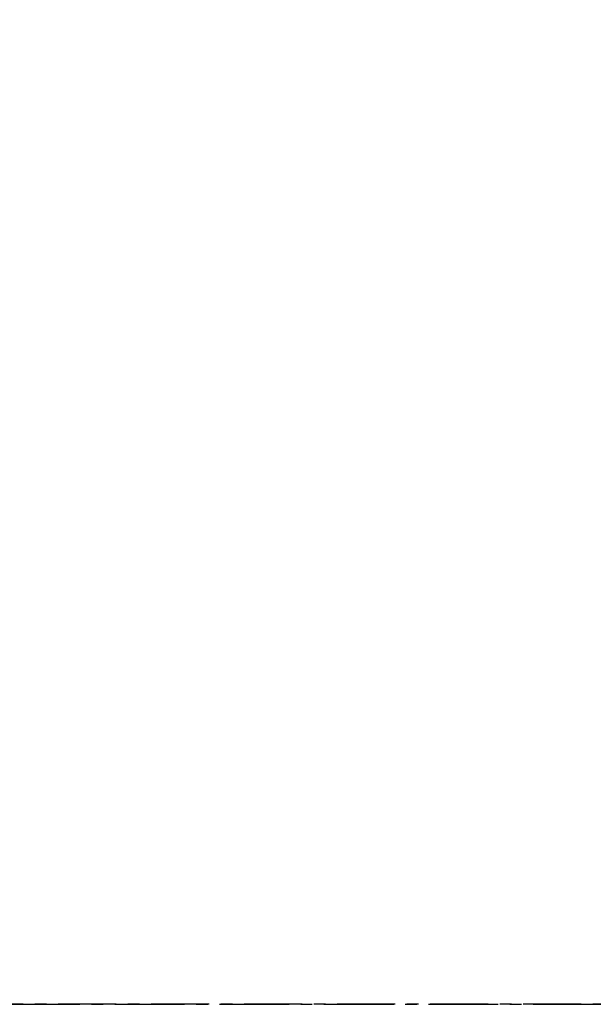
# Model space of a CAD drawing. Header units: millimetres. Extents: x -50096 to 615650, y 194565 to 243945.
# Tile 123 of 130: x 234274 to 234430, y 221663 to 221931. Entities that reach past the tile are written whole.
import ezdxf

# ---------------------------------------------------------------- set-up
doc = ezdxf.new("R2010")
doc.units = ezdxf.units.MM
doc.linetypes.add('CENTER2', pattern=[28.575, 19.05, -3.175, 3.175, -3.175])
doc.linetypes.add('осевая', pattern=[50.8, 31.75, -6.35, 6.35, -6.35])
doc.layers.add('ГТО-2_Оси_025', color=6, linetype='осевая', lineweight=25)
doc.layers.add('ГТО-2_Размеры_035', color=2, linetype='Continuous', lineweight=35)
doc.layers.add('ГТО-2_Штриховка_018', color=7, linetype='Continuous', lineweight=18, true_color=0x6b6b6b)
doc.layers.add('ОЗиМ Оси', color=4, linetype='CENTER2')

# ---------------------------------------------------------------- blocks, each defined once
blk = doc.blocks.new('ОГСО_Затвор_План')
at = {"layer": 'ГТО-2_Оси_025', "ltscale": 0.5}
blk.add_line((1439.69, 0), (-1270.3, 0), dxfattribs=at)
blk = doc.blocks.new('A$C1AA538EC')
at = {"layer": 'ГТО-2_Размеры_035', "rotation": 0.0001303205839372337}
blk.add_blockref('ОГСО_Затвор_План', (0, -11100.09), dxfattribs=at)

msp = doc.modelspace()

# ---------------------------------------------------------------- hatches: boundary and pattern name
at = {"layer": 'ГТО-2_Штриховка_018'}
h = msp.add_hatch(dxfattribs=at)
h.set_pattern_fill('ANSI35', color=256, scale=100)
h.set_pattern_definition([(45, (-115466.6, -494469.8), (-449.0128, 449.0128), []), (45, (-115017.6, -494469.8), (-449.0128, 449.0128), [793.75, -158.75, 0, -158.75])])
h.paths.add_polyline_path([(243988.45, 233562.87), (247488.45, 233562.87), (247488.45, 236562.87), (227633.45, 236562.87), (227633.45, 228037.87), (232688.45, 228037.87), (232688.45, 229062.87), (243988.45, 229062.87)])
edge = h.paths.add_edge_path(flags=16)
edge.add_arc((234968.45, 232762.78), 1700, 0, 360)
edge = h.paths.add_edge_path(flags=16)
edge.add_arc((255968.45, 232762.78), 1700, 0, 360)
h.paths.add_polyline_path([(264438.45, 224462.87), (264438.45, 224822.87), (265938.45, 224822.87), (265938.45, 224462.87), (276518.45, 224462.87), (276518.45, 221662.7), (278018.45, 221662.7), (278018.45, 225962.87), (263788.45, 225962.87), (263788.45, 236562.87), (247488.45, 236562.87), (247488.45, 233562.87), (250988.45, 233562.87), (250988.45, 229062.87), (262288.45, 229062.87), (262288.45, 226212.87), (247488.45, 226212.87), (247488.45, 224462.87), (252623.45, 224462.87), (252623.45, 224822.87), (254123.45, 224822.87), (254123.45, 224462.87), (258378.45, 224462.87), (258378.45, 224822.87), (259878.45, 224822.87), (259878.45, 224462.87)])

# ---------------------------------------------------------------- linework, layer by layer
at = {"layer": 'ОЗиМ Оси'}
msp.add_line((221126.46, 221662.7), (278990.58, 221662.7), dxfattribs=at)

# ---------------------------------------------------------------- block references
at = {"layer": 'ГТО-2_Размеры_035'}
msp.add_blockref('A$C1AA538EC', (234968.45, 232762.78), dxfattribs=at)

doc.saveas('drawing.dxf')
